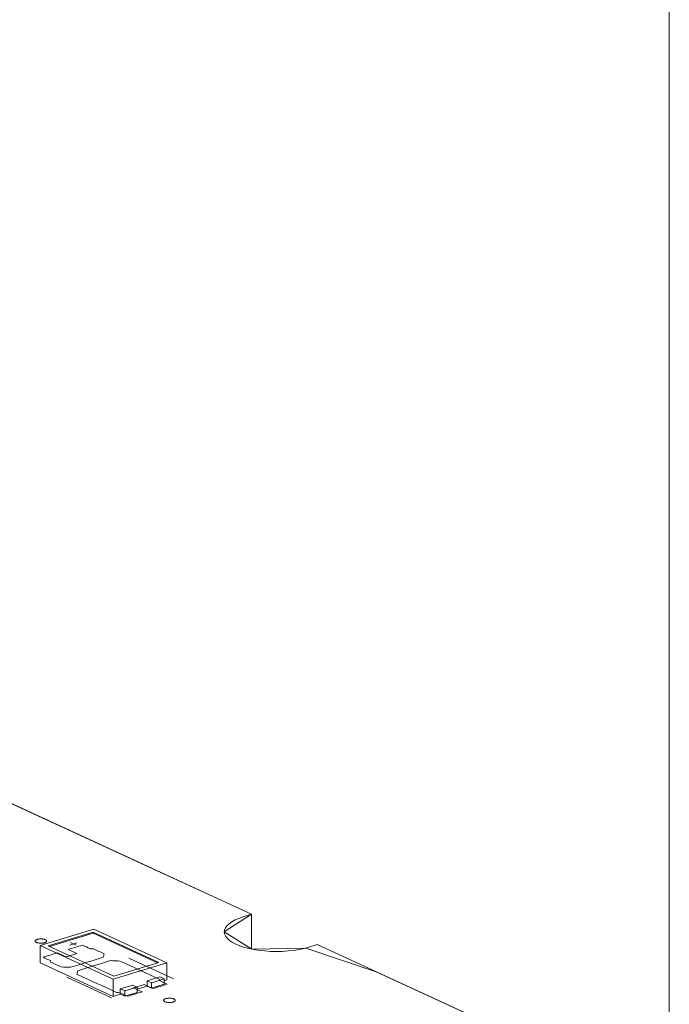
# Model space of a CAD drawing. Header units: inches. Extents: x -30 to 641, y 180 to 601.
# Tile 152 of 252: x 430 to 458, y 206 to 248. Entities that reach past the tile are written whole.
import ezdxf

# ---------------------------------------------------------------- set-up
doc = ezdxf.new("R2010")
doc.units = ezdxf.units.IN
doc.header["$MEASUREMENT"] = 0
doc.layers.add('1', color=7, linetype='Continuous')

# ---------------------------------------------------------------- blocks, each defined once
blk = doc.blocks.new('block 16')
at = {"layer": '1', "color": 8, "lineweight": 18, "true_color": 0x808080}
blk.add_lwpolyline([(458.291, 373.587), (458.291, 192.081)], dxfattribs=at)
blk = doc.blocks.new('block 2910')
at = {"layer": '1', "color": 155, "lineweight": 18, "true_color": 0x4c7299}
blk.add_lwpolyline([(424.571, 216.805), (440.238, 209.577)], dxfattribs=at)
blk = doc.blocks.new('block 2911')
at = {"layer": '1', "color": 155, "lineweight": 18, "true_color": 0x4c7299}
blk.add_lwpolyline([(443.078, 208.267), (451.941, 204.179)], dxfattribs=at)
blk = doc.blocks.new('block 2920')
at = {"layer": '1', "color": 155, "lineweight": 18, "true_color": 0x4c7299}
blk.add_lwpolyline([(436.582, 207.478), (433.425, 208.934)], dxfattribs=at)
blk = doc.blocks.new('block 2921')
at = {"layer": '1', "color": 155, "lineweight": 18, "true_color": 0x4c7299}
blk.add_lwpolyline([(431.099, 208.223), (434.255, 206.767)], dxfattribs=at)
blk = doc.blocks.new('block 2922')
at = {"layer": '1', "color": 155, "lineweight": 18, "true_color": 0x4c7299}
blk.add_lwpolyline([(436.23, 207.492), (434.291, 206.899)], dxfattribs=at)
blk = doc.blocks.new('block 2923')
at = {"layer": '1', "color": 155, "lineweight": 18, "true_color": 0x4c7299}
blk.add_lwpolyline([(433.389, 208.802), (436.23, 207.492)], dxfattribs=at)
blk = doc.blocks.new('block 2924')
at = {"layer": '1', "color": 155, "lineweight": 18, "true_color": 0x4c7299}
blk.add_lwpolyline([(433.425, 208.934), (431.099, 208.223)], dxfattribs=at)
blk = doc.blocks.new('block 2925')
at = {"layer": '1', "color": 155, "lineweight": 18, "true_color": 0x4c7299}
blk.add_lwpolyline([(431.45, 208.21), (433.389, 208.802)], dxfattribs=at)
blk = doc.blocks.new('block 2926')
at = {"layer": '1', "color": 155, "lineweight": 18, "true_color": 0x4c7299}
blk.add_lwpolyline([(434.255, 206.767), (436.582, 207.478)], dxfattribs=at)
blk = doc.blocks.new('block 2927')
at = {"layer": '1', "color": 155, "lineweight": 18, "true_color": 0x4c7299}
blk.add_lwpolyline([(434.291, 206.899), (431.45, 208.21)], dxfattribs=at)
blk = doc.blocks.new('block 2928')
at = {"layer": '1', "color": 155, "lineweight": 18, "true_color": 0x4c7299}
blk.add_lwpolyline([(435.108, 206.518), (435.297, 206.431)], dxfattribs=at)
blk = doc.blocks.new('block 2929')
at = {"layer": '1', "color": 155, "lineweight": 18, "true_color": 0x4c7299}
blk.add_lwpolyline([(435.918, 206.621), (436.461, 206.786)], dxfattribs=at)
blk = doc.blocks.new('block 2930')
at = {"layer": '1', "color": 155, "lineweight": 18, "true_color": 0x4c7299}
blk.add_lwpolyline([(435.728, 206.708), (435.918, 206.621)], dxfattribs=at)
blk = doc.blocks.new('block 2931')
at = {"layer": '1', "color": 155, "lineweight": 18, "true_color": 0x4c7299}
blk.add_lwpolyline([(436.461, 206.786), (436.271, 206.874)], dxfattribs=at)
blk = doc.blocks.new('block 2932')
at = {"layer": '1', "color": 155, "lineweight": 18, "true_color": 0x4c7299}
blk.add_lwpolyline([(434.754, 206.265), (434.565, 206.352)], dxfattribs=at)
blk = doc.blocks.new('block 2933')
at = {"layer": '1', "color": 155, "lineweight": 18, "true_color": 0x4c7299}
blk.add_lwpolyline([(435.297, 206.431), (434.754, 206.265)], dxfattribs=at)
blk = doc.blocks.new('block 3830')
at = {"layer": '1', "color": 155, "lineweight": 18, "true_color": 0x4c7299}
blk.add_lwpolyline([(440.238, 208.094), (440.238, 209.577)], dxfattribs=at)
blk = doc.blocks.new('block 3846')
at = {"layer": '1', "color": 155, "lineweight": 18, "true_color": 0x4c7299}
blk.add_lwpolyline([(434.255, 206.767), (434.255, 206.026)], dxfattribs=at)
blk = doc.blocks.new('block 3847')
at = {"layer": '1', "color": 155, "lineweight": 18, "true_color": 0x4c7299}
blk.add_lwpolyline([(436.582, 207.478), (436.582, 206.737)], dxfattribs=at)
blk = doc.blocks.new('block 3848')
at = {"layer": '1', "color": 155, "lineweight": 18, "true_color": 0x4c7299}
blk.add_lwpolyline([(431.099, 208.223), (431.099, 207.482)], dxfattribs=at)
blk = doc.blocks.new('block 3849')
at = {"layer": '1', "color": 155, "lineweight": 18, "true_color": 0x4c7299}
blk.add_lwpolyline([(433.389, 208.756), (433.389, 208.802)], dxfattribs=at)
blk = doc.blocks.new('block 3850')
at = {"layer": '1', "color": 155, "lineweight": 18, "true_color": 0x4c7299}
blk.add_lwpolyline([(431.511, 208.182), (433.389, 208.756)], dxfattribs=at)
blk = doc.blocks.new('block 3851')
at = {"layer": '1', "color": 155, "lineweight": 18, "true_color": 0x4c7299}
blk.add_lwpolyline([(433.389, 208.756), (436.169, 207.473)], dxfattribs=at)
blk = doc.blocks.new('block 3852')
at = {"layer": '1', "color": 155, "lineweight": 18, "true_color": 0x4c7299}
blk.add_lwpolyline([(435.728, 206.708), (435.728, 206.476)], dxfattribs=at)
blk = doc.blocks.new('block 3853')
at = {"layer": '1', "color": 155, "lineweight": 18, "true_color": 0x4c7299}
blk.add_lwpolyline([(434.565, 206.352), (434.565, 206.121)], dxfattribs=at)
blk = doc.blocks.new('block 3854')
at = {"layer": '1', "color": 155, "lineweight": 18, "true_color": 0x4c7299}
blk.add_lwpolyline([(435.297, 206.431), (435.297, 206.199)], dxfattribs=at)
blk = doc.blocks.new('block 3855')
at = {"layer": '1', "color": 155, "lineweight": 18, "true_color": 0x4c7299}
blk.add_lwpolyline([(434.754, 206.265), (434.754, 206.033)], dxfattribs=at)
blk = doc.blocks.new('block 3856')
at = {"layer": '1', "color": 155, "lineweight": 18, "true_color": 0x4c7299}
blk.add_lwpolyline([(435.918, 206.621), (435.918, 206.389)], dxfattribs=at)
blk = doc.blocks.new('block 3857')
at = {"layer": '1', "color": 155, "lineweight": 18, "true_color": 0x4c7299}
blk.add_lwpolyline([(436.461, 206.786), (436.461, 206.555)], dxfattribs=at)
blk = doc.blocks.new('block 3858')
at = {"layer": '1', "color": 155, "lineweight": 18, "true_color": 0x4c7299}
blk.add_lwpolyline([(436.271, 206.874), (435.728, 206.708)], dxfattribs=at)
blk = doc.blocks.new('block 3859')
at = {"layer": '1', "color": 155, "lineweight": 18, "true_color": 0x4c7299}
blk.add_lwpolyline([(434.565, 206.352), (435.108, 206.518)], dxfattribs=at)
blk = doc.blocks.new('block 3860')
at = {"layer": '1', "color": 155, "lineweight": 18, "true_color": 0x4c7299}
blk.add_lwpolyline([(435.297, 206.199), (434.754, 206.033)], dxfattribs=at)
blk = doc.blocks.new('block 3861')
at = {"layer": '1', "color": 155, "lineweight": 18, "true_color": 0x4c7299}
blk.add_lwpolyline([(435.918, 206.389), (436.461, 206.555)], dxfattribs=at)
blk = doc.blocks.new('block 3862')
at = {"layer": '1', "color": 155, "lineweight": 18, "true_color": 0x4c7299}
blk.add_lwpolyline([(435.728, 206.476), (435.918, 206.389)], dxfattribs=at)
blk = doc.blocks.new('block 3863')
at = {"layer": '1', "color": 155, "lineweight": 18, "true_color": 0x4c7299}
blk.add_lwpolyline([(434.754, 206.033), (434.565, 206.121)], dxfattribs=at)
blk = doc.blocks.new('block 3864')
at = {"layer": '1', "color": 155, "lineweight": 18, "true_color": 0x4c7299}
blk.add_lwpolyline([(434.255, 206.026), (434.565, 206.121)], dxfattribs=at)
blk = doc.blocks.new('block 3865')
at = {"layer": '1', "color": 155, "lineweight": 18, "true_color": 0x4c7299}
blk.add_lwpolyline([(436.461, 206.7), (436.582, 206.737)], dxfattribs=at)
blk = doc.blocks.new('block 3866')
at = {"layer": '1', "color": 155, "lineweight": 18, "true_color": 0x4c7299}
blk.add_lwpolyline([(435.297, 206.344), (435.728, 206.476)], dxfattribs=at)
blk = doc.blocks.new('block 3867')
at = {"layer": '1', "color": 155, "lineweight": 18, "true_color": 0x4c7299}
blk.add_lwpolyline([(431.099, 207.482), (434.255, 206.026)], dxfattribs=at)
blk = doc.blocks.new('block 4687')
at = {"layer": '1', "color": 18, "lineweight": 13, "true_color": 0x4c0000}
blk.add_lwpolyline([(443.078, 208.267), (451.941, 204.179)], dxfattribs=at)
blk = doc.blocks.new('block 4715')
at = {"layer": '1', "color": 18, "lineweight": 13, "true_color": 0x4c0000}
blk.add_lwpolyline([(434.19, 205.966), (432.258, 206.857)], dxfattribs=at)
blk = doc.blocks.new('block 4771')
at = {"layer": '1', "color": 18, "lineweight": 13, "true_color": 0x4c0000}
blk.add_lwpolyline([(357.192, 247.886), (440.238, 209.577)], dxfattribs=at)
blk = doc.blocks.new('block 4772')
at = {"layer": '1', "color": 18, "lineweight": 13, "true_color": 0x4c0000}
blk.add_lwpolyline([(443.078, 208.267), (451.941, 204.179)], dxfattribs=at)
blk = doc.blocks.new('block 4806')
at = {"layer": '1', "color": 18, "lineweight": 13, "true_color": 0x4c0000}
blk.add_lwpolyline([(436.868, 206.784), (434.936, 207.675)], dxfattribs=at)
blk = doc.blocks.new('block 4807')
at = {"layer": '1', "color": 18, "lineweight": 13, "true_color": 0x4c0000}
blk.add_lwpolyline([(432.408, 208.355), (432.66, 208.238)], dxfattribs=at)
blk = doc.blocks.new('block 4808')
at = {"layer": '1', "color": 18, "lineweight": 13, "true_color": 0x4c0000}
blk.add_lwpolyline([(432.379, 208.249), (432.689, 208.344)], dxfattribs=at)
blk = doc.blocks.new('block 4846')
at = {"layer": '1', "color": 18, "lineweight": 13, "true_color": 0x4c0000}
blk.add_lwpolyline([(357.192, 247.886), (440.238, 209.577)], dxfattribs=at)
blk = doc.blocks.new('block 5017')
at = {"layer": '1', "color": 18, "lineweight": 13, "true_color": 0x4c0000}
blk.add_lwpolyline([(434.19, 205.966), (432.258, 206.857)], dxfattribs=at)
blk = doc.blocks.new('block 5021')
at = {"layer": '1', "color": 18, "lineweight": 13, "true_color": 0x4c0000}
blk.add_lwpolyline([(436.868, 206.784), (434.936, 207.675)], dxfattribs=at)
blk = doc.blocks.new('block 5024')
at = {"layer": '1', "color": 18, "lineweight": 13, "true_color": 0x4c0000}
blk.add_lwpolyline([(432.408, 208.355), (432.66, 208.238)], dxfattribs=at)
blk = doc.blocks.new('block 5026')
at = {"layer": '1', "color": 18, "lineweight": 13, "true_color": 0x4c0000}
blk.add_lwpolyline([(432.379, 208.249), (432.689, 208.344)], dxfattribs=at)
blk = doc.blocks.new('block 8341')
at = {"layer": '1', "color": 18, "lineweight": 13, "true_color": 0x4c0000}
blk.add_lwpolyline([(443.078, 208.267), (442.707, 208.154), (442.509, 208.101), (442.292, 208.056), (442.059, 208.019), (441.814, 207.992), (441.562, 207.976), (441.307, 207.971), (441.055, 207.976), (440.809, 207.992), (440.574, 208.017), (440.351, 208.051), (440.134, 208.095), (439.928, 208.149), (439.737, 208.211), (439.564, 208.282), (439.414, 208.36), (439.289, 208.443), (439.192, 208.53), (439.121, 208.619), (439.078, 208.708), (439.06, 208.799), (439.068, 208.892), (439.106, 208.986), (439.171, 209.079), (439.265, 209.168), (439.384, 209.253), (439.527, 209.331), (439.689, 209.402), (439.867, 209.464), (440.238, 209.577)], dxfattribs=at)
blk = doc.blocks.new('block 8351')
at = {"layer": '1', "color": 155, "lineweight": 18, "true_color": 0x4c7299}
blk.add_lwpolyline([(440.238, 209.577), (439.867, 209.464), (439.689, 209.402), (439.527, 209.331), (439.384, 209.253), (439.265, 209.168), (439.171, 209.079), (439.106, 208.986), (439.068, 208.892), (439.06, 208.799), (439.078, 208.708), (439.121, 208.619), (439.192, 208.53), (439.289, 208.443), (439.414, 208.36), (439.564, 208.282), (439.737, 208.211), (439.928, 208.149), (440.134, 208.095), (440.351, 208.051), (440.574, 208.017), (440.809, 207.992), (441.055, 207.976), (441.307, 207.971), (441.562, 207.976), (441.814, 207.992), (442.059, 208.019), (442.292, 208.056), (442.509, 208.101), (442.707, 208.154), (443.078, 208.267)], dxfattribs=at)
blk = doc.blocks.new('block 8458')
at = {"layer": '1', "color": 18, "lineweight": 13, "true_color": 0x4c0000}
blk.add_lwpolyline([(359.077, 247.016), (406.298, 225.234), (429.908, 214.342), (435.811, 211.619), (438.762, 210.258), (440.238, 209.577), (439.059, 208.819), (440.254, 208.069), (442.578, 208.118), (445.628, 207.091), (451.531, 204.368)], dxfattribs=at)
blk = doc.blocks.new('block 8597')
at = {"layer": '1', "color": 18, "lineweight": 13, "true_color": 0x4c0000}
blk.add_lwpolyline([(430.973, 208.492), (430.992, 208.498), (431.013, 208.502), (431.035, 208.506), (431.058, 208.509), (431.083, 208.512), (431.108, 208.513), (431.157, 208.513), (431.182, 208.511), (431.205, 208.509), (431.249, 208.502), (431.27, 208.498), (431.289, 208.492), (431.308, 208.486), (431.325, 208.479), (431.34, 208.471), (431.352, 208.463), (431.363, 208.455), (431.371, 208.446), (431.376, 208.437), (431.38, 208.428), (431.381, 208.419), (431.38, 208.41), (431.376, 208.401), (431.37, 208.392), (431.361, 208.383), (431.351, 208.375), (431.338, 208.367), (431.323, 208.359), (431.306, 208.353), (431.289, 208.347), (431.27, 208.341), (431.249, 208.337), (431.227, 208.333), (431.203, 208.33), (431.179, 208.327), (431.154, 208.326), (431.104, 208.326), (431.08, 208.327), (431.057, 208.33), (431.013, 208.337), (430.992, 208.341), (430.972, 208.347), (430.954, 208.353), (430.937, 208.36), (430.922, 208.368), (430.909, 208.376), (430.899, 208.384), (430.891, 208.393), (430.885, 208.402), (430.882, 208.41), (430.881, 208.419), (430.882, 208.429), (430.886, 208.438), (430.892, 208.447), (430.9, 208.456), (430.911, 208.464), (430.924, 208.472), (430.939, 208.48), (430.955, 208.486), (430.973, 208.492)], dxfattribs=at)
blk = doc.blocks.new('block 8598')
at = {"layer": '1', "color": 18, "lineweight": 13, "true_color": 0x4c0000}
blk.add_lwpolyline([(436.528, 205.93), (436.547, 205.935), (436.568, 205.94), (436.59, 205.944), (436.613, 205.947), (436.638, 205.949), (436.662, 205.951), (436.712, 205.95), (436.736, 205.949), (436.76, 205.947), (436.803, 205.94), (436.824, 205.935), (436.844, 205.93), (436.863, 205.923), (436.88, 205.916), (436.894, 205.909), (436.907, 205.901), (436.917, 205.892), (436.925, 205.884), (436.931, 205.875), (436.934, 205.866), (436.936, 205.857), (436.934, 205.848), (436.931, 205.839), (436.925, 205.83), (436.916, 205.821), (436.905, 205.812), (436.892, 205.804), (436.877, 205.797), (436.861, 205.79), (436.843, 205.784), (436.824, 205.779), (436.804, 205.774), (436.781, 205.77), (436.758, 205.767), (436.733, 205.765), (436.709, 205.764), (436.659, 205.764), (436.635, 205.765), (436.611, 205.767), (436.568, 205.774), (436.547, 205.779), (436.527, 205.784), (436.508, 205.791), (436.492, 205.798), (436.477, 205.805), (436.464, 205.813), (436.454, 205.822), (436.446, 205.831), (436.44, 205.839), (436.437, 205.848), (436.435, 205.857), (436.437, 205.866), (436.44, 205.875), (436.446, 205.885), (436.455, 205.893), (436.466, 205.902), (436.479, 205.91), (436.494, 205.917), (436.51, 205.924), (436.528, 205.93)], dxfattribs=at)
blk = doc.blocks.new('block 8599')
at = {"layer": '1', "color": 18, "lineweight": 13, "true_color": 0x4c0000}
blk.add_open_spline([(435.971, 206.365), (436.178, 206.428), (436.385, 206.491), (436.592, 206.554), (436.48, 206.606), (436.369, 206.657), (436.257, 206.709), (436.26, 206.727), (436.264, 206.745), (436.267, 206.764), (435.694, 207.028), (435.121, 207.292), (434.548, 207.557), (434.413, 207.562), (434.278, 207.567), (434.142, 207.573), (433.671, 207.429), (433.199, 207.285), (432.727, 207.14), (432.714, 207.09), (432.7, 207.039), (432.687, 206.988), (433.26, 206.724), (433.833, 206.459), (434.406, 206.195), (434.454, 206.193), (434.502, 206.19), (434.551, 206.188), (434.662, 206.136), (434.774, 206.085), (434.886, 206.033), (435.092, 206.096), (435.299, 206.16), (435.506, 206.223), (435.38, 206.281), (435.254, 206.339), (435.127, 206.397), (435.282, 206.445), (435.438, 206.492), (435.593, 206.54), (435.719, 206.481), (435.845, 206.423), (435.971, 206.365)], degree=3, knots=[0, 0, 0, 0, 1, 1, 1, 2, 2, 2, 3, 3, 3, 4, 4, 4, 5, 5, 5, 6, 6, 6, 7, 7, 7, 8, 8, 8, 9, 9, 9, 10, 10, 10, 11, 11, 11, 12, 12, 12, 13, 13, 13, 14, 14, 14, 14], dxfattribs=at)
blk = doc.blocks.new('block 8600')
at = {"layer": '1', "color": 18, "lineweight": 13, "true_color": 0x4c0000}
blk.add_open_spline([(435.971, 206.365), (436.178, 206.428), (436.385, 206.491), (436.592, 206.554), (436.48, 206.606), (436.369, 206.657), (436.257, 206.709), (436.26, 206.727), (436.264, 206.745), (436.267, 206.764), (435.694, 207.028), (435.121, 207.292), (434.548, 207.557), (434.413, 207.562), (434.278, 207.567), (434.142, 207.573), (433.671, 207.429), (433.199, 207.285), (432.727, 207.14), (432.714, 207.09), (432.7, 207.039), (432.687, 206.988), (433.26, 206.724), (433.833, 206.459), (434.406, 206.195), (434.454, 206.193), (434.502, 206.19), (434.551, 206.188), (434.662, 206.136), (434.774, 206.085), (434.886, 206.033), (435.092, 206.096), (435.299, 206.16), (435.506, 206.223), (435.38, 206.281), (435.254, 206.339), (435.127, 206.397), (435.282, 206.445), (435.438, 206.492), (435.593, 206.54), (435.719, 206.481), (435.845, 206.423), (435.971, 206.365)], degree=3, knots=[0, 0, 0, 0, 1, 1, 1, 2, 2, 2, 3, 3, 3, 4, 4, 4, 5, 5, 5, 6, 6, 6, 7, 7, 7, 8, 8, 8, 9, 9, 9, 10, 10, 10, 11, 11, 11, 12, 12, 12, 13, 13, 13, 14, 14, 14, 14], dxfattribs=at)
blk = doc.blocks.new('block 8601')
at = {"layer": '1', "color": 18, "lineweight": 13, "true_color": 0x4c0000}
blk.add_open_spline([(433.867, 207.871), (433.854, 207.82), (433.84, 207.769), (433.827, 207.718), (433.355, 207.574), (432.883, 207.43), (432.412, 207.286), (432.276, 207.291), (432.141, 207.297), (432.006, 207.302), (431.853, 207.372), (431.701, 207.443), (431.549, 207.513), (431.553, 207.531), (431.556, 207.549), (431.559, 207.568), (431.448, 207.619), (431.336, 207.67), (431.224, 207.722), (431.431, 207.785), (431.638, 207.848), (431.845, 207.912), (431.971, 207.853), (432.097, 207.795), (432.224, 207.737), (432.379, 207.784), (432.534, 207.832), (432.689, 207.879), (432.563, 207.937), (432.437, 207.995), (432.31, 208.054), (432.517, 208.117), (432.724, 208.18), (432.931, 208.243), (433.042, 208.192), (433.154, 208.14), (433.266, 208.089), (433.314, 208.086), (433.362, 208.084), (433.411, 208.081), (433.563, 208.011), (433.715, 207.941), (433.867, 207.871)], degree=3, knots=[0, 0, 0, 0, 1, 1, 1, 2, 2, 2, 3, 3, 3, 4, 4, 4, 5, 5, 5, 6, 6, 6, 7, 7, 7, 8, 8, 8, 9, 9, 9, 10, 10, 10, 11, 11, 11, 12, 12, 12, 13, 13, 13, 14, 14, 14, 14], dxfattribs=at)
blk = doc.blocks.new('block 8602')
at = {"layer": '1', "color": 18, "lineweight": 13, "true_color": 0x4c0000}
blk.add_open_spline([(433.867, 207.871), (433.854, 207.82), (433.84, 207.769), (433.827, 207.718), (433.355, 207.574), (432.883, 207.43), (432.412, 207.286), (432.276, 207.291), (432.141, 207.297), (432.006, 207.302), (431.853, 207.372), (431.701, 207.443), (431.549, 207.513), (431.553, 207.531), (431.556, 207.549), (431.559, 207.568), (431.448, 207.619), (431.336, 207.67), (431.224, 207.722), (431.431, 207.785), (431.638, 207.848), (431.845, 207.912), (431.971, 207.853), (432.097, 207.795), (432.224, 207.737), (432.379, 207.784), (432.534, 207.832), (432.689, 207.879), (432.563, 207.937), (432.437, 207.995), (432.31, 208.054), (432.517, 208.117), (432.724, 208.18), (432.931, 208.243), (433.042, 208.192), (433.154, 208.14), (433.266, 208.089), (433.314, 208.086), (433.362, 208.084), (433.411, 208.081), (433.563, 208.011), (433.715, 207.941), (433.867, 207.871)], degree=3, knots=[0, 0, 0, 0, 1, 1, 1, 2, 2, 2, 3, 3, 3, 4, 4, 4, 5, 5, 5, 6, 6, 6, 7, 7, 7, 8, 8, 8, 9, 9, 9, 10, 10, 10, 11, 11, 11, 12, 12, 12, 13, 13, 13, 14, 14, 14, 14], dxfattribs=at)
blk = doc.blocks.new('block 8870')
at = {"layer": '1', "color": 18, "lineweight": 13, "true_color": 0x4c0000}
blk.add_lwpolyline([(443.078, 208.267), (442.707, 208.154), (442.509, 208.101), (442.292, 208.056), (442.059, 208.019), (441.814, 207.992), (441.562, 207.976), (441.307, 207.971), (441.055, 207.976), (440.809, 207.992), (440.574, 208.017), (440.351, 208.051), (440.134, 208.095), (439.928, 208.149), (439.737, 208.211), (439.564, 208.282), (439.414, 208.36), (439.289, 208.443), (439.192, 208.53), (439.121, 208.619), (439.078, 208.708), (439.06, 208.799), (439.068, 208.892), (439.106, 208.986), (439.171, 209.079), (439.265, 209.168), (439.384, 209.253), (439.527, 209.331), (439.689, 209.402), (439.867, 209.464), (440.238, 209.577)], dxfattribs=at)
blk = doc.blocks.new('block 9092')
at = {"layer": '1', "color": 18, "lineweight": 13, "true_color": 0x4c0000}
blk.add_open_spline([(433.867, 207.871), (433.854, 207.82), (433.84, 207.769), (433.827, 207.718), (433.355, 207.574), (432.883, 207.43), (432.412, 207.286), (432.276, 207.291), (432.141, 207.297), (432.006, 207.302), (431.853, 207.372), (431.701, 207.443), (431.549, 207.513), (431.553, 207.531), (431.556, 207.549), (431.559, 207.568), (431.448, 207.619), (431.336, 207.67), (431.224, 207.722), (431.431, 207.785), (431.638, 207.848), (431.845, 207.912), (431.971, 207.853), (432.097, 207.795), (432.224, 207.737), (432.379, 207.784), (432.534, 207.832), (432.689, 207.879), (432.563, 207.937), (432.437, 207.995), (432.31, 208.054), (432.517, 208.117), (432.724, 208.18), (432.931, 208.243), (433.042, 208.192), (433.154, 208.14), (433.266, 208.089), (433.314, 208.086), (433.362, 208.084), (433.411, 208.081), (433.563, 208.011), (433.715, 207.941), (433.867, 207.871)], degree=3, knots=[0, 0, 0, 0, 1, 1, 1, 2, 2, 2, 3, 3, 3, 4, 4, 4, 5, 5, 5, 6, 6, 6, 7, 7, 7, 8, 8, 8, 9, 9, 9, 10, 10, 10, 11, 11, 11, 12, 12, 12, 13, 13, 13, 14, 14, 14, 14], dxfattribs=at)
blk = doc.blocks.new('block 9095')
at = {"layer": '1', "color": 18, "lineweight": 13, "true_color": 0x4c0000}
blk.add_open_spline([(433.867, 207.871), (433.854, 207.82), (433.84, 207.769), (433.827, 207.718), (433.355, 207.574), (432.883, 207.43), (432.412, 207.286), (432.276, 207.291), (432.141, 207.297), (432.006, 207.302), (431.853, 207.372), (431.701, 207.443), (431.549, 207.513), (431.553, 207.531), (431.556, 207.549), (431.559, 207.568), (431.448, 207.619), (431.336, 207.67), (431.224, 207.722), (431.431, 207.785), (431.638, 207.848), (431.845, 207.912), (431.971, 207.853), (432.097, 207.795), (432.224, 207.737), (432.379, 207.784), (432.534, 207.832), (432.689, 207.879), (432.563, 207.937), (432.437, 207.995), (432.31, 208.054), (432.517, 208.117), (432.724, 208.18), (432.931, 208.243), (433.042, 208.192), (433.154, 208.14), (433.266, 208.089), (433.314, 208.086), (433.362, 208.084), (433.411, 208.081), (433.563, 208.011), (433.715, 207.941), (433.867, 207.871)], degree=3, knots=[0, 0, 0, 0, 1, 1, 1, 2, 2, 2, 3, 3, 3, 4, 4, 4, 5, 5, 5, 6, 6, 6, 7, 7, 7, 8, 8, 8, 9, 9, 9, 10, 10, 10, 11, 11, 11, 12, 12, 12, 13, 13, 13, 14, 14, 14, 14], dxfattribs=at)
blk = doc.blocks.new('block 9099')
at = {"layer": '1', "color": 18, "lineweight": 13, "true_color": 0x4c0000}
blk.add_open_spline([(435.971, 206.365), (436.178, 206.428), (436.385, 206.491), (436.592, 206.554), (436.48, 206.606), (436.369, 206.657), (436.257, 206.709), (436.26, 206.727), (436.264, 206.745), (436.267, 206.764), (435.694, 207.028), (435.121, 207.292), (434.548, 207.557), (434.413, 207.562), (434.278, 207.567), (434.142, 207.573), (433.671, 207.429), (433.199, 207.285), (432.727, 207.14), (432.714, 207.09), (432.7, 207.039), (432.687, 206.988), (433.26, 206.724), (433.833, 206.459), (434.406, 206.195), (434.454, 206.193), (434.502, 206.19), (434.551, 206.188), (434.662, 206.136), (434.774, 206.085), (434.886, 206.033), (435.092, 206.096), (435.299, 206.16), (435.506, 206.223), (435.38, 206.281), (435.254, 206.339), (435.127, 206.397), (435.282, 206.445), (435.438, 206.492), (435.593, 206.54), (435.719, 206.481), (435.845, 206.423), (435.971, 206.365)], degree=3, knots=[0, 0, 0, 0, 1, 1, 1, 2, 2, 2, 3, 3, 3, 4, 4, 4, 5, 5, 5, 6, 6, 6, 7, 7, 7, 8, 8, 8, 9, 9, 9, 10, 10, 10, 11, 11, 11, 12, 12, 12, 13, 13, 13, 14, 14, 14, 14], dxfattribs=at)
blk = doc.blocks.new('block 9101')
at = {"layer": '1', "color": 18, "lineweight": 13, "true_color": 0x4c0000}
blk.add_open_spline([(435.971, 206.365), (436.178, 206.428), (436.385, 206.491), (436.592, 206.554), (436.48, 206.606), (436.369, 206.657), (436.257, 206.709), (436.26, 206.727), (436.264, 206.745), (436.267, 206.764), (435.694, 207.028), (435.121, 207.292), (434.548, 207.557), (434.413, 207.562), (434.278, 207.567), (434.142, 207.573), (433.671, 207.429), (433.199, 207.285), (432.727, 207.14), (432.714, 207.09), (432.7, 207.039), (432.687, 206.988), (433.26, 206.724), (433.833, 206.459), (434.406, 206.195), (434.454, 206.193), (434.502, 206.19), (434.551, 206.188), (434.662, 206.136), (434.774, 206.085), (434.886, 206.033), (435.092, 206.096), (435.299, 206.16), (435.506, 206.223), (435.38, 206.281), (435.254, 206.339), (435.127, 206.397), (435.282, 206.445), (435.438, 206.492), (435.593, 206.54), (435.719, 206.481), (435.845, 206.423), (435.971, 206.365)], degree=3, knots=[0, 0, 0, 0, 1, 1, 1, 2, 2, 2, 3, 3, 3, 4, 4, 4, 5, 5, 5, 6, 6, 6, 7, 7, 7, 8, 8, 8, 9, 9, 9, 10, 10, 10, 11, 11, 11, 12, 12, 12, 13, 13, 13, 14, 14, 14, 14], dxfattribs=at)
blk = doc.blocks.new('block 9103')
at = {"layer": '1', "color": 18, "lineweight": 13, "true_color": 0x4c0000}
blk.add_lwpolyline([(430.973, 208.492), (430.992, 208.498), (431.013, 208.502), (431.035, 208.506), (431.058, 208.509), (431.083, 208.512), (431.108, 208.513), (431.157, 208.513), (431.182, 208.511), (431.205, 208.509), (431.249, 208.502), (431.27, 208.498), (431.289, 208.492), (431.308, 208.486), (431.325, 208.479), (431.34, 208.471), (431.352, 208.463), (431.363, 208.455), (431.371, 208.446), (431.376, 208.437), (431.38, 208.428), (431.381, 208.419), (431.38, 208.41), (431.376, 208.401), (431.37, 208.392), (431.361, 208.383), (431.351, 208.375), (431.338, 208.367), (431.323, 208.359), (431.306, 208.353), (431.289, 208.347), (431.27, 208.341), (431.249, 208.337), (431.227, 208.333), (431.203, 208.33), (431.179, 208.327), (431.154, 208.326), (431.104, 208.326), (431.08, 208.327), (431.057, 208.33), (431.013, 208.337), (430.992, 208.341), (430.972, 208.347), (430.954, 208.353), (430.937, 208.36), (430.922, 208.368), (430.909, 208.376), (430.899, 208.384), (430.891, 208.393), (430.885, 208.402), (430.882, 208.41), (430.881, 208.419), (430.882, 208.429), (430.886, 208.438), (430.892, 208.447), (430.9, 208.456), (430.911, 208.464), (430.924, 208.472), (430.939, 208.48), (430.955, 208.486), (430.973, 208.492)], dxfattribs=at)
blk = doc.blocks.new('block 9106')
at = {"layer": '1', "color": 18, "lineweight": 13, "true_color": 0x4c0000}
blk.add_lwpolyline([(436.528, 205.93), (436.547, 205.935), (436.568, 205.94), (436.59, 205.944), (436.613, 205.947), (436.638, 205.949), (436.662, 205.951), (436.712, 205.95), (436.736, 205.949), (436.76, 205.947), (436.803, 205.94), (436.824, 205.935), (436.844, 205.93), (436.863, 205.923), (436.88, 205.916), (436.894, 205.909), (436.907, 205.901), (436.917, 205.892), (436.925, 205.884), (436.931, 205.875), (436.934, 205.866), (436.936, 205.857), (436.934, 205.848), (436.931, 205.839), (436.925, 205.83), (436.916, 205.821), (436.905, 205.812), (436.892, 205.804), (436.877, 205.797), (436.861, 205.79), (436.843, 205.784), (436.824, 205.779), (436.804, 205.774), (436.781, 205.77), (436.758, 205.767), (436.733, 205.765), (436.709, 205.764), (436.659, 205.764), (436.635, 205.765), (436.611, 205.767), (436.568, 205.774), (436.547, 205.779), (436.527, 205.784), (436.508, 205.791), (436.492, 205.798), (436.477, 205.805), (436.464, 205.813), (436.454, 205.822), (436.446, 205.831), (436.44, 205.839), (436.437, 205.848), (436.435, 205.857), (436.437, 205.866), (436.44, 205.875), (436.446, 205.885), (436.455, 205.893), (436.466, 205.902), (436.479, 205.91), (436.494, 205.917), (436.51, 205.924), (436.528, 205.93)], dxfattribs=at)

msp = doc.modelspace()

# ---------------------------------------------------------------- block references
at = {"layer": '1'}
for name in ['block 16', 'block 8458', 'block 4771', 'block 4846', 'block 2910', 'block 8341', 'block 8351', 'block 8870', 'block 3830', 'block 2924', 'block 2925', 'block 3850', 'block 2923', 'block 3849', 'block 3851', 'block 2920', 'block 8597', 'block 9103', 'block 2921', 'block 3848', 'block 8601', 'block 8602', 'block 9092', 'block 9095', 'block 2927', 'block 4808', 'block 5026', 'block 4807', 'block 5024', 'block 2911', 'block 4687', 'block 4772', 'block 3867', 'block 8599', 'block 8600', 'block 9099', 'block 9101', 'block 2926', 'block 2922', 'block 4806', 'block 5021', 'block 3847', 'block 4715', 'block 5017', 'block 3846', 'block 3859', 'block 2928', 'block 3866', 'block 3858', 'block 2930', 'block 3852', 'block 3862', 'block 2929', 'block 3856', 'block 3861', 'block 2931', 'block 3857', 'block 3865', 'block 3864', 'block 2932', 'block 3853', 'block 3863', 'block 2933', 'block 3855', 'block 3860', 'block 3854', 'block 8598', 'block 9106']:
    msp.add_blockref(name, (0, 0), dxfattribs=at)

doc.saveas('drawing.dxf')
